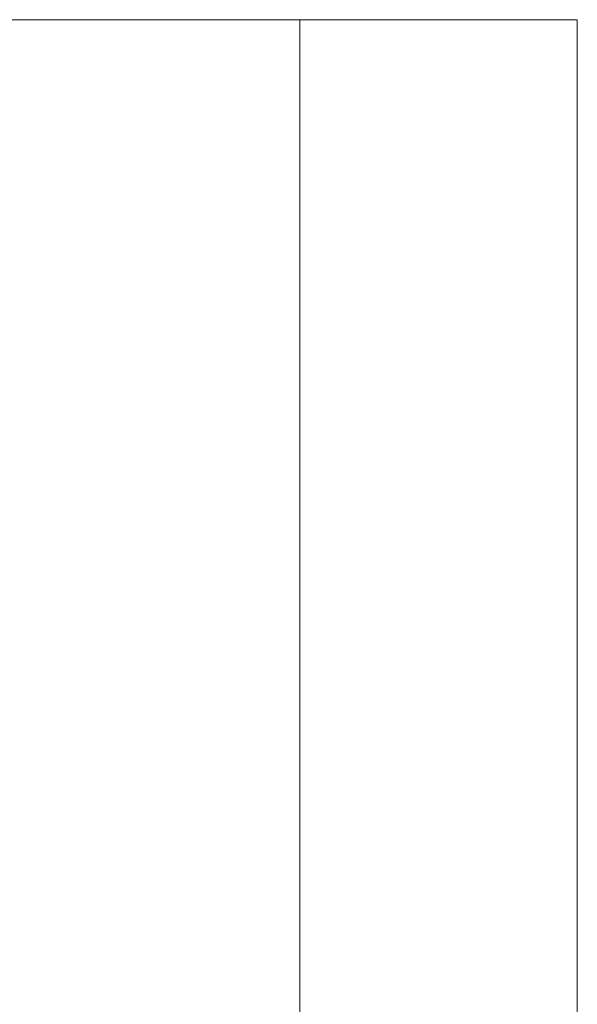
# Model space of a CAD drawing. Header units: millimetres. Extents: x -89 to 935, y -237 to 213.
# Tile 16 of 32: x -57 to -26, y 157 to 213. Entities that reach past the tile are written whole.
import ezdxf

# ---------------------------------------------------------------- set-up
doc = ezdxf.new("R2010")
doc.units = ezdxf.units.MM
doc.layers.get('0').update_dxf_attribs({"lineweight": 15})
doc.layers.add('Nessuna', color=7, linetype='Continuous', lineweight=9)

# ---------------------------------------------------------------- blocks, each defined once
blk = doc.blocks.new('Group')
at = {"color": 7, "linetype": 'Continuous', "lineweight": 9, "transparency": 33554687}
for points, invisible_edges in [([(-84.109, 213, -68.133), (-25.534, 213, -68.133), (-41.409, 213, -67.251), (-84.109, 213, -68.133)], 14), ([(-41.409, 213, -67.251), (-41.409, 213, -59.251), (-84.109, 213, -59.251), (-41.409, 213, -67.251)], 12), ([(-41.409, 213, -67.251), (-84.109, 213, -59.251), (-84.109, 213, -68.133), (-41.409, 213, -67.251)], 13), ([(-25.534, 213, -68.133), (-25.534, 213, -67.251), (-41.409, 213, -67.251), (-25.534, 213, -68.133)], 12)]:
    blk.add_3dface(points, dxfattribs=dict(at, invisible_edges=invisible_edges))
for points in [[(-84.109, 213, -59.251), (-84.109, -237, -59.251), (-41.409, -237, -59.251), (-41.409, 213, -59.251)], [(-25.534, 213, -68.133), (-25.534, -237, -68.133), (-84.109, -237, -68.133), (-84.109, 213, -68.133)], [(-41.409, 213, -67.251), (-41.409, -237, -67.251), (-25.534, -237, -67.251), (-25.534, 213, -67.251)], [(-41.409, 213, -59.251), (-41.409, -237, -59.251), (-41.409, -237, -67.251), (-41.409, 213, -67.251)], [(-25.534, 213, -67.251), (-25.534, -237, -67.251), (-25.534, -237, -68.133), (-25.534, 213, -68.133)]]:
    blk.add_3dface(points, dxfattribs=at)
blk = doc.blocks.new('Group-1')
at = {"color": 7, "transparency": 33554687}
blk.add_blockref('Group', (0, 0), dxfattribs=at)
blk = doc.blocks.new('Group-2')
at = {"layer": 'Nessuna', "color": 7, "transparency": 33554687}
blk.add_blockref('Group-1', (0, 0), dxfattribs=at)

msp = doc.modelspace()

# ---------------------------------------------------------------- block references
at = {"layer": 'Nessuna', "color": 7, "transparency": 33554687}
msp.add_blockref('Group-2', (0, 0), dxfattribs=at)

doc.saveas('drawing.dxf')
